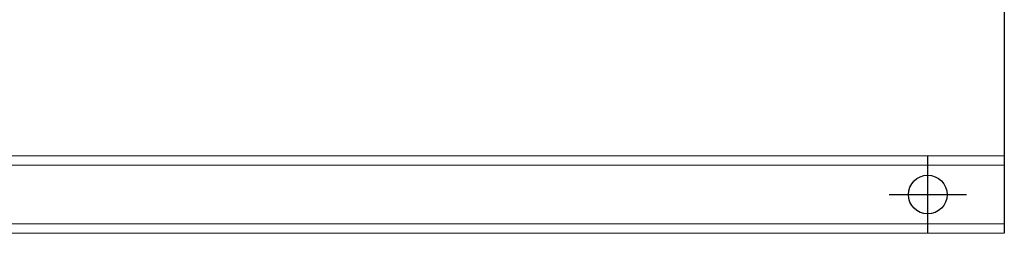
# Model space of a CAD drawing. Header units: millimetres. Extents: x 17147 to 52214, y -18116 to -4632.
# Tile 69 of 186: x 34915 to 35234, y -11288 to -11219. Entities that reach past the tile are written whole.
import ezdxf

# ---------------------------------------------------------------- set-up
doc = ezdxf.new("R2010")
doc.units = ezdxf.units.MM
for name, color, linetype, lineweight in [('A-ciekie', 161, 'Continuous', 9), ('A-OKN', 154, 'Continuous', 9), ('A_SCIANA_ISTN', 253, 'Continuous', 25)]:
    doc.layers.add(name, color=color, linetype=linetype, lineweight=lineweight)

msp = doc.modelspace()

# ---------------------------------------------------------------- linework, layer by layer
at = {"layer": 'A-ciekie'}
for p, q in [((35233.51, -11265.76), (34571.67, -11265.76)), ((35233.51, -11284.76), (34571.67, -11284.76)), ((35233.51, -11287.76), (34571.67, -11287.76))]:
    msp.add_line(p, q, dxfattribs=at)
at = {"layer": 'A-OKN'}
msp.add_lwpolyline([(34571.67, -11262.76), (35233.51, -11262.76)], dxfattribs=at)
at = {"layer": 'A_SCIANA_ISTN'}
for p, q in [((35233.51, -9950.76), (35233.51, -11287.76)), ((35208.76, -11287.76), (35208.76, -11262.76)), ((35196.26, -11275.26), (35221.26, -11275.26))]:
    msp.add_line(p, q, dxfattribs=at)
msp.add_circle((35208.76, -11275.26), 6.25, dxfattribs=at)

doc.saveas('drawing.dxf')
